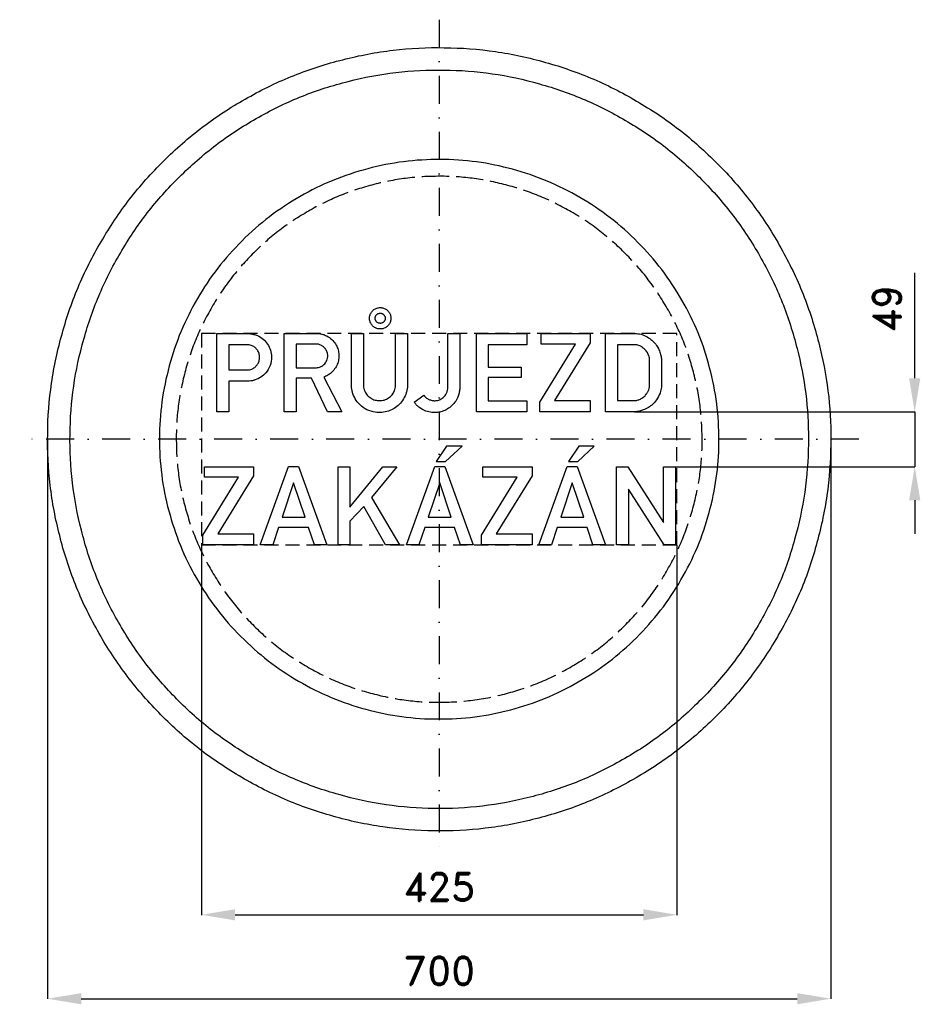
# Model space of a CAD drawing. Header units: millimetres. Extents: x -375 to 430, y -505 to 375.
import ezdxf

# ---------------------------------------------------------------- set-up
doc = ezdxf.new("R2010")
doc.units = ezdxf.units.MM
doc.header["$LTSCALE"] = 5
doc.linetypes.add('ČERCHOVANÁX2', pattern=[2, 1, -0.5, 0, -0.5])
doc.linetypes.add('ČÁRKOVANÁX2', pattern=[1.5, 1, -0.5])
doc.layers.add('Kóty', color=2, linetype='Continuous')
doc.layers.add('Značka', color=7, linetype='Continuous')
doc.styles.get("Standard").update_dxf_attribs({"font": 'romand.shx', "height": 25})
doc.dimstyles.get("Standard").update_dxf_attribs({"dimtxt": 25, "dimasz": 30, "dimexe": 0.18, "dimexo": 0.0625, "dimgap": 12.5, "dimtad": 1, "dimdec": 0, "dimzin": 0, "dimdsep": 46, "dimtxsty": 'Standard', "dimcen": 0.09, "dimadec": 0, "dimazin": 0, "dimtfac": 1, "dimtdec": 0, "dimtofl": 0, "dimtmove": 0, "dimatfit": 3, "dimfxl": 1, "dimtolj": 1, "dimtzin": 0, "dimarcsym": 0})

# ---------------------------------------------------------------- blocks, each defined once
blk = doc.blocks.new('*D2')
at = {"layer": 'Defpoints', "color": 0, "transparency": 16777216}
for p in [(-350.03, 0), (350, 0), (350, -500.03)]:
    blk.add_point(p, dxfattribs=at)
at = {"layer": 'Kóty', "color": 0, "lineweight": -2, "transparency": 16777216}
for p, q in [((-350.03, -0.06), (-350.03, -500.21)), ((350, -0.06), (350, -500.21)), ((-320.03, -500.03), (320, -500.03))]:
    blk.add_line(p, q, dxfattribs=at)
at = {"layer": 'Kóty', "color": 0, "transparency": 16777216}
for points in [[(-320.03, -495.03), (-320.03, -505.03), (-350.03, -500.03)], [(320, -495.03), (320, -505.03), (350, -500.03)]]:
    blk.add_solid(points, dxfattribs=at)
at = {"layer": 'Kóty', "color": 0, "transparency": 16777216, "insert": (-0.01, -475.03), "char_height": 25, "attachment_point": 5}
blk.add_mtext('\\A1;700', dxfattribs=at)
blk = doc.blocks.new('*D3')
at = {"layer": 'Defpoints', "color": 0, "transparency": 16777216}
for p in [(-212.5, -94.5), (212.5, -94.5), (212.5, -425.03)]:
    blk.add_point(p, dxfattribs=at)
at = {"layer": 'Kóty', "color": 0, "lineweight": -2, "transparency": 16777216}
for p, q in [((-212.5, -94.56), (-212.5, -425.21)), ((212.5, -94.56), (212.5, -425.21)), ((-182.5, -425.03), (182.5, -425.03))]:
    blk.add_line(p, q, dxfattribs=at)
at = {"layer": 'Kóty', "color": 0, "transparency": 16777216}
for points in [[(-182.5, -420.03), (-182.5, -430.03), (-212.5, -425.03)], [(182.5, -420.03), (182.5, -430.03), (212.5, -425.03)]]:
    blk.add_solid(points, dxfattribs=at)
at = {"layer": 'Kóty', "color": 0, "transparency": 16777216, "insert": (0, -400.03), "char_height": 25, "attachment_point": 5}
blk.add_mtext('\\A1;425', dxfattribs=at)

msp = doc.modelspace()

# ---------------------------------------------------------------- linework, layer by layer
at = {"layer": 'Kóty'}
for p, q in [((425.0499, 54.507), (425.0499, 148.7927)), ((174.493, 24.507), (425.2299, 24.507)), ((211.17, -24.5), (425.2299, -24.5)), ((425.0499, -54.5), (425.0499, -84.5))]:
    msp.add_line(p, q, dxfattribs=at)
msp.add_lwpolyline([(425.0499, 24.507), (425.0499, -24.5)], dxfattribs=at)
for points in [[(420.0499, 54.507), (430.0499, 54.507), (425.0499, 24.507)], [(420.0499, -54.5), (430.0499, -54.5), (425.0499, -24.5)]]:
    msp.add_solid(points, dxfattribs=at)
at = {"layer": 'Značka', "color": 6, "linetype": 'ČERCHOVANÁX2', "lineweight": 25, "ltscale": 5}
for p, q in [((0, 375), (0, -375)), ((375, 0), (-375, 0))]:
    msp.add_line(p, q, dxfattribs=at)
at = {"layer": 'Značka', "color": 5}
for points in [[(350, 0), (349.992, -2.291), (349.97, -4.581, -0.0321676), (346.486, -50.208, -0.0357228), (336.859, -95.004, -0.0366666), (321.827, -138.262, -0.0347537), (300.792, -178.953, -0.0340389), (274.962, -216.774, -0.0344531), (244.227, -250.706, -0.03456), (209.511, -280.5629, -0.0344258), (171.017, -305.3736, -0.0343888), (129.749, -325.2231, -0.0344181), (86.154, -339.2308, -0.0344236), (41.156, -347.7241, -0.0344167), (-4.581, -349.97, -0.0344158), (-50.244, -346.5273, -0.034417), (-95.004, -336.8593, -0.0344168), (-138.22, -321.7156, -0.0344168), (-178.953, -300.7922, -0.0344168), (-216.776, -274.9795, -0.0344167), (-250.706, -244.227, -0.0344165), (-280.5598, -209.504, -0.0344167), (-305.3736, -171.017, -0.0344165), (-325.2235, -129.751, -0.0344167), (-339.2308, -86.154, -0.0344166), (-347.7239, -41.156, -0.0344167), (-349.97, 4.581, -0.0344167), (-346.5274, 50.244, -0.0344167), (-336.8593, 95.004, -0.0344166), (-321.7156, 138.22, -0.0344169), (-300.7922, 178.953, -0.0344169), (-274.9795, 216.776, -0.0344162), (-244.227, 250.706, -0.0344176), (-209.504, 280.56, -0.0344167), (-171.017, 305.374, -0.0344153), (-129.751, 325.224, -0.0344153), (-86.154, 339.231, -0.0344155), (-41.156, 347.724, -0.0344159), (4.581, 349.97, -0.0344173), (50.244, 346.527, -0.0344174), (95.004, 336.859, -0.0344167), (138.22, 321.715, -0.0344175), (178.953, 300.792, -0.0344166), (216.775, 274.98, -0.034407), (250.706, 244.227, -0.0344137), (280.566, 209.501, -0.0344878), (305.374, 171.017, -0.0344187), (325.203, 129.763, -0.0340765), (339.231, 86.154, -0.0327904), (347.509, 43.384, -0.0342652), (350, 0)], [(-43.173, 108.125, -0.0398496), (-43.287, 106.625, -0.0414518), (-43.642, 105.168, -0.0416257), (-44.211, 103.783, -0.0410602), (-45, 102.509, -0.0411535), (-45.975, 101.359, -0.0412074), (-47.124, 100.385, -0.0410851), (-48.398, 99.596, -0.0414177), (-49.783, 99.027, -0.0415479), (-51.242, 98.67, -0.0413017), (-52.739, 98.558, -0.0413163), (-54.237, 98.67, -0.0415739), (-55.695, 99.027, -0.0414269), (-57.081, 99.596, -0.0410614), (-58.355, 100.385, -0.0411871), (-59.504, 101.36, -0.041218), (-60.478, 102.509, -0.0411074), (-61.267, 103.783, -0.0413992), (-61.837, 105.168, -0.0415348), (-62.194, 106.627, -0.0412757), (-62.306, 108.125, -0.0413196), (-62.194, 109.622, -0.041534), (-61.837, 111.081, -0.0413901), (-61.267, 112.466, -0.0410545), (-60.478, 113.74, -0.0411855), (-59.504, 114.889, -0.0412442), (-58.355, 115.864, -0.0411101), (-57.081, 116.653, -0.0413628), (-55.695, 117.222, -0.0415084), (-54.237, 117.579, -0.0413589), (-52.739, 117.691, -0.0413617), (-51.242, 117.579, -0.0415112), (-49.783, 117.222, -0.0413806), (-48.398, 116.653, -0.0410924), (-47.124, 115.864, -0.0412076), (-45.975, 114.89, -0.0411736), (-45, 113.74, -0.0410989), (-44.21, 112.466, -0.0417365), (-43.642, 111.081, -0.041527), (-43.288, 109.624, -0.0394626), (-43.173, 108.125)], [(-48.212, 108.056, -0.0385529), (-48.273, 107.377, -0.0396777), (-48.438, 106.718, -0.0423925), (-48.716, 106.048, -0.0420893), (-49.104, 105.434, -0.0412504), (-49.571, 104.895, -0.0409018), (-50.119, 104.439, -0.0408548), (-50.726, 104.07, -0.0416661), (-51.385, 103.806, -0.0417118), (-52.074, 103.644, -0.0412211), (-52.78, 103.598, -0.0411565), (-53.487, 103.657, -0.0416592), (-54.173, 103.831, -0.0415298), (-54.825, 104.107, -0.0409289), (-55.424, 104.485, -0.0412138), (-55.967, 104.954, -0.0412125), (-56.427, 105.506, -0.0409746), (-56.795, 106.112, -0.0416301), (-57.058, 106.769, -0.0416908), (-57.22, 107.459, -0.0411103), (-57.266, 108.165, -0.0411232), (-57.207, 108.872, -0.0417761), (-57.033, 109.558, -0.0416036), (-56.757, 110.21, -0.0407032), (-56.378, 110.809, -0.0410306), (-55.909, 111.352, -0.0412815), (-55.358, 111.812, -0.0410399), (-54.752, 112.18, -0.0415351), (-54.095, 112.443, -0.0415593), (-53.405, 112.605, -0.0411994), (-52.698, 112.651, -0.0412242), (-51.992, 112.592, -0.041653), (-51.306, 112.418, -0.0414701), (-50.654, 112.142, -0.0408619), (-50.055, 111.763, -0.0412104), (-49.511, 111.294, -0.0412775), (-49.052, 110.742, -0.0408332), (-48.685, 110.139, -0.0415078), (-48.423, 109.485, -0.0424372), (-48.258, 108.781, -0.0405394), (-48.212, 108.056)], [(-198.745, 24.507), (-198.745, 94.507), (-170.432, 94.507), (-170.013, 94.453), (-169.593, 94.398, -0.0253539), (-166.006, 93.745, -0.0429215), (-162.542, 92.611, -0.0795895), (-157.393, 89.528, -0.0764915), (-153.391, 84.992, -0.0768872), (-150.758, 79.594, -0.075743), (-149.862, 73.646, -0.0940275), (-151.108, 65.949, -0.0983542), (-155.097, 59.281, -0.0732874), (-159.317, 55.525, -0.0676975), (-164.394, 53.091, -0.0342091), (-167.036, 52.364, -0.0378669), (-169.739, 52.026), (-170.191, 52.005), (-170.643, 51.99), (-188.027, 51.99), (-188.027, 24.507), (-198.745, 24.507)], [(-138.487, 24.5), (-138.487, 94.5), (-109.021, 94.5), (-108.598, 94.496), (-108.176, 94.485, -0.0528761), (-104.883, 94.004, -0.0452581), (-101.715, 92.881, -0.0687518), (-97.036, 90.071, -0.0741027), (-93.344, 86.078, -0.0628533), (-91.146, 82.122, -0.0596572), (-89.968, 77.751, -0.0551381), (-89.728, 73.507, -0.0551853), (-90.42, 69.315, -0.0623059), (-92.197, 64.84, -0.0630474), (-95.029, 60.936, -0.0527407), (-97.938, 58.292, -0.0551943), (-101.321, 56.343), (-102.271, 55.934), (-103.232, 55.555), (-87.168, 24.5), (-99.754, 24.5), (-114.053, 54.498), (-127.841, 54.498), (-127.841, 24.5), (-138.487, 24.5)], [(-78.411, 94.5), (-67.758, 94.5), (-67.758, 48.271), (-67.734, 47.946), (-67.707, 47.622, 0.0395444), (-67.307, 45.299, 0.0436941), (-66.526, 43.065, 0.0794947), (-64.249, 39.428, 0.0800472), (-60.947, 36.67, 0.0746713), (-57.347, 35.037, 0.0713562), (-53.422, 34.504, 0.0771876), (-49.109, 35.081, 0.0820866), (-45.205, 36.961, 0.0779836), (-42.166, 39.732, 0.0725809), (-40.071, 43.283, 0.0461898), (-39.293, 45.585, 0.0546006), (-38.992, 47.972), (-38.987, 48.209), (-38.985, 48.446), (-38.985, 94.5), (-28.405, 94.5), (-28.405, 48.3), (-28.399, 47.932), (-28.397, 47.564, -0.0449339), (-28.701, 44.545, -0.0330498), (-29.477, 41.584, -0.0576429), (-31.941, 35.993, -0.0664938), (-35.682, 31.194, -0.0644016), (-40.143, 27.594, -0.0603388), (-45.365, 25.193, -0.0614656), (-51.173, 23.942, -0.0617403), (-57.119, 24.143, -0.0802521), (-64.593, 26.402, -0.0841885), (-70.959, 30.939, -0.072649), (-75.068, 36.095, -0.0727954), (-77.521, 42.16, -0.0290687), (-78.091, 44.901, -0.0224516), (-78.374, 47.68), (-78.393, 47.994), (-78.411, 48.307), (-78.411, 94.5)], [(-13.646, 39.346), (-13.262, 38.821, 0.013721), (-12.859, 38.31, 0.0763617), (-10.611, 36.362, 0.0664093), (-7.871, 35.102, 0.0706425), (-4.69, 34.473, 0.0738856), (-1.469, 34.774, 0.100336), (2.736, 36.619, 0.102661), (5.903, 39.958, 0.066785), (7.154, 42.451, 0.0687333), (7.689, 45.15, 0.00895532), (7.716, 45.609), (7.733, 46.069), (7.733, 94.507), (18.401, 94.507), (18.401, 45.544), (18.378, 45.084, -0.00452249), (18.349, 44.625, -0.0447704), (17.77, 41.085, -0.0415385), (16.585, 37.676, -0.0598048), (13.985, 33.047, -0.0636255), (10.343, 29.196, -0.0610473), (6.141, 26.365, -0.0576391), (1.389, 24.595, -0.0459144), (-2.532, 23.907, -0.0487576), (-6.501, 23.968, -0.0656285), (-11.852, 25.22, -0.0604538), (-16.753, 27.774, -0.0389109), (-19.331, 29.732, -0.0476324), (-21.514, 32.083), (-21.898, 32.59), (-22.272, 33.104), (-13.646, 39.346)], [(148.622, 24.507), (148.622, 94.493), (174.552, 94.493, -0.0029731), (175.383, 94.495, -0.00885002), (176.214, 94.478, -0.0748242), (181.94, 93.346, -0.0640939), (187.203, 90.672, -0.0520123), (191.084, 87.634, -0.0522464), (194.232, 83.883, -0.0462989), (196.453, 80.015, -0.0451483), (197.936, 75.811, -0.0192815), (198.369, 73.939, -0.0186088), (198.658, 72.042), (198.703, 71.641), (198.745, 71.24), (198.745, 48.468), (198.74, 48.147), (198.731, 47.826, -0.0351711), (198.463, 45.372, -0.0278933), (197.885, 42.955, -0.0669925), (195.183, 36.691, -0.07401), (190.87, 31.427, -0.055393), (186.944, 28.355, -0.0493388), (182.463, 26.163, -0.0351566), (179.167, 25.117, -0.0411488), (175.769, 24.587, -0.00622444), (175.132, 24.542, -0.00210741), (174.493, 24.507), (148.622, 24.507)], [(-188.027, 84.452), (-188.027, 61.935), (-171.445, 61.935), (-171.117, 61.936), (-170.789, 61.943, 0.0671359), (-168.464, 62.357, 0.0577091), (-166.283, 63.343, 0.0717285), (-163.767, 65.251, 0.0744817), (-161.915, 67.783, 0.0682685), (-160.86, 70.432, 0.0653132), (-160.537, 73.281, 0.0771943), (-161.036, 76.677, 0.083745), (-162.564, 79.727, 0.0734011), (-164.59, 81.91, 0.0660889), (-167.143, 83.46, 0.042667), (-168.872, 84.102, 0.0492314), (-170.672, 84.416), (-170.946, 84.436), (-171.219, 84.452), (-188.027, 84.452)], [(-127.841, 85.065), (-127.841, 63.839), (-110.662, 63.839), (-110.235, 63.857), (-109.809, 63.882, 0.0407914), (-107.865, 64.179, 0.0494234), (-105.995, 64.823, 0.110776), (-102.337, 67.5, 0.114764), (-100.155, 71.495, 0.0851656), (-99.658, 74.61, 0.0800853), (-100.191, 77.7, 0.0840871), (-101.753, 80.763, 0.0812197), (-104.238, 83.176, 0.0670945), (-106.562, 84.478, 0.0821161), (-109.116, 85.035), (-109.422, 85.053), (-109.729, 85.065), (-127.841, 85.065)], [(159.261, 84.489), (159.261, 34.584), (173.72, 34.584), (174.235, 34.582, 0.00909008), (174.748, 34.592, 0.0649352), (177.72, 35.111, 0.0554689), (180.516, 36.334, 0.0601776), (183.34, 38.31, 0.0642123), (185.577, 40.899, 0.0467703), (186.823, 43.092, 0.0422863), (187.662, 45.471, 0.0211954), (187.924, 46.593, 0.0264832), (188.078, 47.731), (188.102, 48.074), (188.121, 48.417), (188.121, 70.802), (188.088, 71.185), (188.048, 71.568, 0.0384305), (187.637, 73.7, 0.03792), (186.904, 75.753, 0.0643518), (185.057, 78.936, 0.0668517), (182.434, 81.55, 0.0691422), (179.294, 83.459, 0.0783896), (175.784, 84.372, 0.0124786), (175.085, 84.442), (174.384, 84.489), (159.261, 84.489)]]:
    msp.add_lwpolyline(points, format="xyb", dxfattribs=at)
at = {"layer": 'Značka', "color": 1}
for points in [[(330, 0), (329.993, -2.16), (329.972, -4.32, -0.0321662), (326.687, -47.339, -0.0357218), (317.61, -89.575, -0.0366652), (303.437, -130.361, -0.0347536), (283.604, -168.727, -0.0340394), (259.25, -204.387, -0.0344529), (230.271, -236.38, -0.0345598), (197.539, -264.5307, -0.0344262), (161.245, -287.9237, -0.0343893), (122.335, -306.6389, -0.0344181), (81.231, -319.8462, -0.0344237), (38.805, -327.8541, -0.0344167), (-4.32, -329.9717, -0.0344158), (-47.373, -326.7258, -0.034417), (-89.575, -317.6102, -0.0344167), (-130.322, -303.3319, -0.0344164), (-168.727, -283.6041, -0.0344168), (-204.389, -259.2663, -0.0344168), (-236.38, -230.271, -0.0344166), (-264.5278, -197.532, -0.0344167), (-287.9237, -161.245, -0.0344167), (-306.6393, -122.337, -0.0344166), (-319.8462, -81.231, -0.0344166), (-327.8539, -38.804, -0.0344166), (-329.9717, 4.32, -0.0344166), (-326.7258, 47.373, -0.0344167), (-317.6102, 89.575, -0.0344167), (-303.3319, 130.322, -0.034416), (-283.6041, 168.727, -0.0344166), (-259.2664, 204.389, -0.0344178), (-230.271, 236.38, -0.0344172), (-197.532, 264.528, -0.0344153), (-161.245, 287.924, -0.0344163), (-122.337, 306.639, -0.0344172), (-81.231, 319.846, -0.0344179), (-38.804, 327.854, -0.0344166), (4.32, 329.972, -0.0344174), (47.373, 326.726, -0.0344166), (89.575, 317.61, -0.034415), (130.322, 303.332, -0.0344161), (168.727, 283.604, -0.0344183), (204.387, 259.267, -0.0344063), (236.38, 230.271, -0.0344133), (264.533, 197.529, -0.0344869), (287.924, 161.245, -0.0344176), (306.62, 122.348, -0.0340769), (319.846, 81.231, -0.0327918), (327.651, 40.905, -0.0342649), (330, 0)], [(250, 0), (249.995, 1.636), (249.979, 3.272, 0.0321692), (247.49, 35.863, 0.0357225), (240.614, 67.86, 0.0366668), (229.876, 98.758, 0.0347532), (214.852, 127.823, 0.0340403), (196.401, 154.838, 0.0344526), (174.448, 179.076, 0.0345627), (149.651, 200.402, 0.0344284), (122.155, 218.124, 0.0343896), (92.678, 232.302, 0.034416), (61.538, 242.308, 0.0344243), (29.397, 248.374, 0.0344181), (-3.272, 249.979, 0.0344158), (-35.889, 247.52, 0.0344153), (-67.86, 240.614, 0.034415), (-98.728, 229.797, 0.034416), (-127.823, 214.852, 0.0344185), (-154.84, 196.414, 0.0344165), (-179.075, 174.448, 0.0344152), (-200.4, 149.646, 0.0344167), (-218.124, 122.155, 0.0344164), (-232.303, 92.679, 0.0344163), (-242.308, 61.538, 0.0344169), (-248.374, 29.397, 0.0344166), (-249.979, -3.272, 0.0344167), (-247.52, -35.889, 0.0344166), (-240.614, -67.86, 0.0344167), (-229.797, -98.729, 0.0344166), (-214.852, -127.823, 0.0344161), (-196.414, -154.84, 0.0344161), (-174.448, -179.075, 0.0344168), (-149.646, -200.4, 0.0344167), (-122.155, -218.124, 0.0344166), (-92.679, -232.303, 0.0344171), (-61.538, -242.308, 0.0344162), (-29.397, -248.374, 0.0344162), (3.272, -249.979, 0.0344169), (35.889, -247.52, 0.0344179), (67.86, -240.614, 0.034416), (98.729, -229.797, 0.0344166), (127.823, -214.852, 0.0344173), (154.839, -196.415, 0.0344052), (179.076, -174.448, 0.0344145), (200.404, -149.643, 0.0344877), (218.124, -122.155, 0.0344173), (232.288, -92.687, 0.0340779), (242.308, -61.538, 0.0327884), (248.221, -30.989, 0.0342635), (250, 0)]]:
    msp.add_lwpolyline(points, format="xyb", dxfattribs=at)
at = {"layer": 'Značka', "color": 6, "linetype": 'ČÁRKOVANÁX2', "ltscale": 2.5}
msp.add_lwpolyline([(235, 0), (234.995, 1.537), (234.98, 3.073, 0.0322691), (232.627, 33.818, 0.0358748), (226.119, 64, 0.0366155), (216.025, 92.971, 0.0346668), (201.919, 120.224, 0.0340309), (184.558, 145.623, 0.0344689), (163.903, 168.407, 0.0345618), (140.589, 188.441, 0.0344211), (114.739, 205.086, 0.034389), (87.024, 218.402, 0.0344174), (57.748, 227.795, 0.0344243), (27.533, 233.484, 0.0344179), (-3.177, 234.979, 0.0344154), (-33.836, 232.654, 0.0344189), (-63.886, 226.15, 0.0344164), (-92.898, 215.969, 0.0344146), (-120.241, 201.909, 0.0344159), (-145.63, 184.567, 0.0344166), (-168.402, 163.908, 0.0344171), (-188.437, 140.586, 0.0344173), (-205.086, 114.738, 0.0344164), (-218.402, 87.025, 0.0344165), (-227.795, 57.748, 0.0344166), (-233.484, 27.533, 0.0344166), (-234.979, -3.177, 0.0344164), (-232.654, -33.836, 0.0344169), (-226.15, -63.886, 0.0344167), (-215.969, -92.898, 0.0344164), (-201.909, -120.241, 0.0344164), (-184.567, -145.63, 0.0344169), (-163.908, -168.402, 0.0344168), (-140.586, -188.437, 0.0344168), (-114.738, -205.086, 0.0344168), (-87.025, -218.402, 0.0344175), (-57.748, -227.795, 0.0344164), (-27.533, -233.484, 0.0344161), (3.177, -234.979, 0.0344168), (33.836, -232.654, 0.0344172), (63.886, -226.15, 0.0344161), (92.898, -215.969, 0.0344165), (120.241, -201.909, 0.0344182), (145.629, -184.567, 0.0344073), (168.402, -163.908, 0.0344131), (188.44, -140.585, 0.034483), (205.085, -114.74, 0.0344283), (218.391, -87.027, 0.0340931), (227.798, -57.734, 0.0327319), (233.334, -29.072, 0.0341874), (235, 0)], format="xyb", dxfattribs=at)
msp.add_lwpolyline([(-212.5, -94.5), (212.5, -94.5), (212.5, 94.5), (-212.5, 94.5)], close=True, dxfattribs=at)
at = {"layer": 'Značka', "color": 5}
for points in [[(33.276, 24.5), (33.276, 94.493), (78.44, 94.493), (78.44, 84.401), (43.899, 84.401), (43.899, 64.444), (73.343, 64.444), (73.343, 55.067), (43.899, 55.067), (43.899, 34.446), (78.36, 34.446), (78.36, 24.5), (33.276, 24.5)], [(89.815, 24.5), (89.815, 33.301), (121.694, 85.028), (91.077, 85.028), (91.077, 94.5), (134.914, 94.5), (134.914, 86.268), (102.991, 34.548), (134.914, 34.548), (134.914, 24.5), (89.815, 24.5)], [(-2.686, -19.888), (5.77, -19.888), (20.386, -6.112), (6.61, -6.112), (-2.686, -19.888)], [(115.564, -19.888), (124.02, -19.888), (138.636, -6.112), (124.86, -6.112), (115.564, -19.888)], [(-211.17, -94.5), (-211.17, -85.699), (-179.291, -33.972), (-209.909, -33.972), (-209.909, -24.5), (-166.071, -24.5), (-166.071, -32.732), (-197.994, -84.452), (-166.071, -84.452), (-166.071, -94.5), (-211.17, -94.5)], [(-159.946, -94.5), (-134.579, -24.493), (-125.734, -24.493), (-100.352, -94.5), (-111.595, -94.5), (-116.823, -78.859), (-143.606, -78.859), (-148.746, -94.5), (-159.946, -94.5)], [(-90.435, -94.493), (-90.435, -24.5), (-79.869, -24.5), (-79.869, -60.776), (-50.44, -24.5), (-37.928, -24.5), (-60.466, -52.011), (-35.441, -94.493), (-47.946, -94.493), (-67.393, -60.207), (-79.869, -73.354), (-79.869, -94.493), (-90.435, -94.493)], [(-29.316, -94.5), (-3.948, -24.493), (4.896, -24.493), (30.279, -94.5), (19.035, -94.5), (13.807, -78.859), (-12.976, -78.859), (-18.116, -94.5), (-29.316, -94.5)], [(37.862, -94.5), (37.862, -85.699), (69.741, -33.972), (39.123, -33.972), (39.123, -24.5), (82.961, -24.5), (82.961, -32.732), (51.038, -84.452), (82.961, -84.452), (82.961, -94.5), (37.862, -94.5)], [(89.086, -94.5), (114.454, -24.493), (123.298, -24.493), (148.681, -94.5), (137.437, -94.5), (132.209, -78.859), (105.427, -78.859), (100.286, -94.5), (89.086, -94.5)], [(158.605, -94.5), (158.605, -24.5), (168.653, -24.5), (200.452, -74.462), (200.452, -24.5), (211.17, -24.5), (211.097, -94.5), (201.049, -94.5), (169.185, -44.603), (169.185, -94.5), (158.605, -94.5)], [(-119.901, -69.562), (-130.167, -38.806), (-140.412, -69.562), (-119.901, -69.562)], [(10.73, -69.562), (0.463, -38.806), (-9.782, -69.562), (10.73, -69.562)], [(129.132, -69.562), (118.865, -38.806), (108.62, -69.562), (129.132, -69.562)]]:
    msp.add_lwpolyline(points, dxfattribs=at)

# ---------------------------------------------------------------- texts
at = {"layer": 'Kóty', "insert": (400.0499, 116.6499), "char_height": 25, "attachment_point": 5, "rotation": 90}
msp.add_mtext('\\A1;49', dxfattribs=at)

# ---------------------------------------------------------------- dimensions: what is measured, and where the dimension line sits
at = {"layer": 'Kóty'}
for base, p1, p2, picture, middle in [((350, -500.0289), (-350.0289, 0), (350, 0), '*D2', (-0.0145, -475.0289)), ((212.5, -425.0289), (-212.5, -94.5), (212.5, -94.5), '*D3', (0, -400.0289))]:
    dim = msp.add_linear_dim(base=base, p1=p1, p2=p2, dimstyle='Standard', dxfattribs=at)
    dim.commit()
    dim.dimension.update_dxf_attribs({"geometry": picture, "text_midpoint": middle})

doc.saveas('drawing.dxf')
